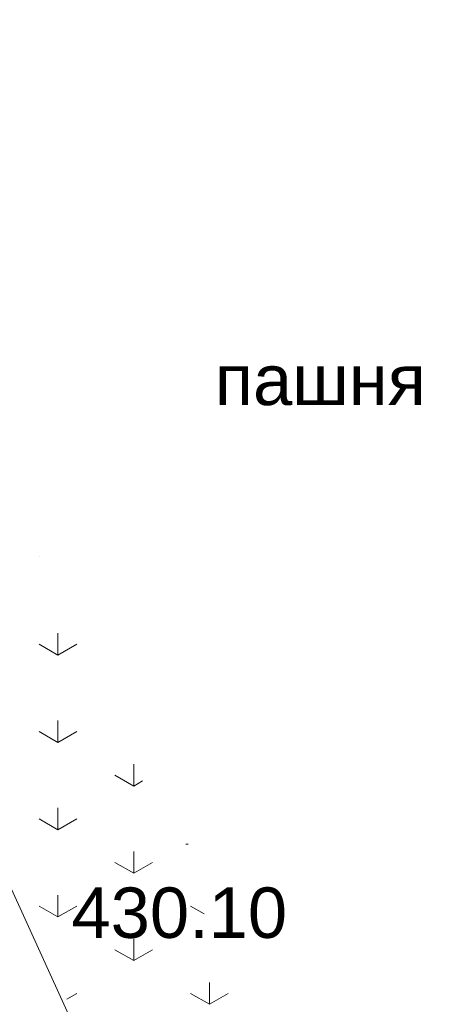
# Model space of a CAD drawing. Header units: millimetres. Extents: x 918404 to 1362154, y 4120617 to 4364104.
# Tile 197 of 256: x 1121992 to 1123619, y 4141218 to 4145125. Entities that reach past the tile are written whole.
import ezdxf

# ---------------------------------------------------------------- set-up
doc = ezdxf.new("R2010")
doc.units = ezdxf.units.MM
doc.header["$MEASUREMENT"] = 0
for name, color, linetype, lineweight in [('(008) Скульптуры_Ном._пера__7', 7, 'Continuous', 18), ('0_Ном._пера__7_Ном._пера__7', 7, 'Continuous', 18), ('Fills_Ном._пера__82', 82, 'Continuous', 18), ('ВЫСОТА_Ном._пера__7', 7, 'Continuous', 18), ('ТОЧКИ_Ном._пера__5', 5, 'Continuous', 18)]:
    doc.layers.add(name, color=color, linetype=linetype, lineweight=lineweight)
doc.styles.add('СГЕНЕРИР_СТИЛЬ_1', font='arial.ttf')

msp = doc.modelspace()

# ---------------------------------------------------------------- hatches: boundary and pattern name
at = {"layer": 'Fills_Ном._пера__82', "linetype": 'Continuous'}
h = msp.add_hatch(dxfattribs=at)
h.set_pattern_fill('Трава', color=256, style=0, pattern_type=2)
h.set_pattern_definition([(90, (295942.93, 4126321.94), (-600, 0), [86.60254, -259.80762]), (90, (296242.93, 4126495.15), (-600, 0), [86.60254, -259.80762]), (30, (295942.93, 4126321.94), (-300, 519.61524), [86.60254, -259.80762]), (30, (295942.93, 4126668.36), (-300, 519.61524), [86.60254, -259.80762]), (150, (295942.93, 4126321.94), (300, 519.61524), [86.60254, -259.80762]), (150, (295942.93, 4126668.36), (300, 519.61524), [86.60254, -259.80762])])
h.paths.add_polyline_path([(1120509.1, 4144858.8), (1122757.8, 4139983.5), (1123334.4, 4140249.5), (1121085.7, 4145124.8)])

# ---------------------------------------------------------------- linework, layer by layer
at = {"layer": '0_Ном._пера__7_Ном._пера__7', "linetype": 'Continuous'}
msp.add_line((1122326.5, 4140867.1), (1120509.1, 4144858.8), dxfattribs=at)
at = {"layer": 'ТОЧКИ_Ном._пера__5', "linetype": 'Continuous'}
msp.add_line((1122649.4, 4141853.2), (1122659.4, 4141853.2), dxfattribs=at)

# ---------------------------------------------------------------- texts
at = {"layer": '(008) Скульптуры_Ном._пера__7', "linetype": 'Continuous', "insert": (1122764.9, 4143592.6), "char_height": 200, "attachment_point": 7, "style": 'СГЕНЕРИР_СТИЛЬ_1'}
msp.add_mtext('{пашня}', dxfattribs=at)
at = {"layer": 'ВЫСОТА_Ном._пера__7', "linetype": 'Continuous', "insert": (1122196.9, 4141580), "char_height": 200, "attachment_point": 4, "style": 'СГЕНЕРИР_СТИЛЬ_1'}
msp.add_mtext('{430.10}', dxfattribs=at)

doc.saveas('drawing.dxf')
